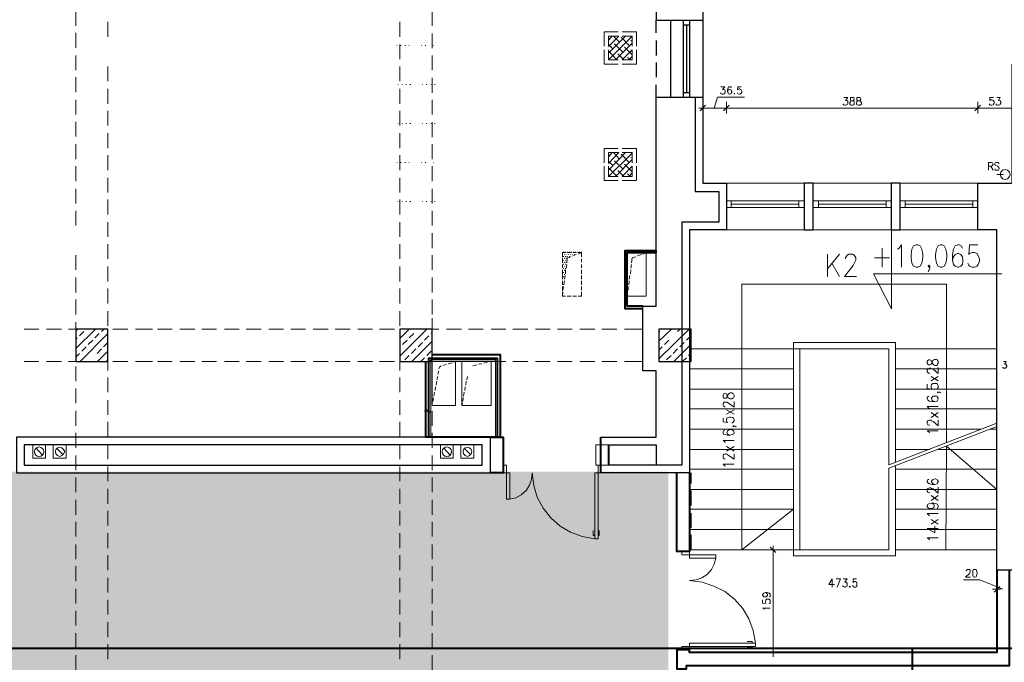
# Model space of a CAD drawing. Header units: millimetres. Extents: x 1 to 17496, y 1 to 30809.
# Tile 155 of 256: x 4799 to 6311, y 28933 to 29919. Entities that reach past the tile are written whole.
import ezdxf

# ---------------------------------------------------------------- set-up
doc = ezdxf.new("R2010")
doc.units = ezdxf.units.MM
doc.linetypes.add('CENTER', pattern=[2, 1.25, -0.25, 0.25, -0.25])
doc.layers.add('0_Przyz_instalacja do central', color=1, linetype='Continuous', lineweight=40)
doc.layers.add('N_SSP_ewakuacja', color=4, linetype='CENTER', lineweight=40)
doc.layers.add('PDF _Geometria', color=7, linetype='Continuous')

msp = doc.modelspace()

# ---------------------------------------------------------------- hatches: boundary and pattern name
at = {"layer": 'N_SSP_ewakuacja', "lineweight": 60, "transparency": 33554457}
h = msp.add_hatch(color=51, dxfattribs=at)
h.dxf.hatch_style = 1
h.paths.add_polyline_path([(4502.5, 29224.9), (4502.5, 28458.8), (5795, 28458.8), (5795, 29224.9)])

# ---------------------------------------------------------------- linework, layer by layer
at = {"layer": '0_Przyz_instalacja do central', "linetype": 'ByBlock'}
for points in [[(7904.7, 28953.8), (3637.8, 28953.8)], [(6169.7, 28721.5), (6169.7, 28953.8)]]:
    msp.add_lwpolyline(points, dxfattribs=at)
at = {"layer": 'PDF _Geometria', "lineweight": 18}
for points in [[(4885.1, 29932.3), (4885.1, 29909.5)], [(5432.5, 29909.5), (5432.5, 29932.3)], [(4934.7, 29915.4), (4934.7, 29892.7)], [(5382.8, 29892.7), (5382.8, 29915.4)], [(4885.1, 29898.6), (4885.1, 29875.8)], [(5432.5, 29875), (5432.5, 29897.7)], [(5718, 29900.3), (5696.1, 29900.3), (5696.1, 29878.4)], [(5745.8, 29878.4), (5745.8, 29900.3), (5723.9, 29900.3)], [(5382.8, 29858.2), (5382.8, 29880.9)], [(5702.9, 29887.6), (5708.8, 29893.5)], [(5702.9, 29877.5), (5718.9, 29893.5)], [(5702.9, 29867.4), (5729, 29893.5)], [(5702.9, 29857.3), (5739.1, 29893.5)], [(5718, 29893.5), (5702.9, 29893.5), (5702.9, 29878.4)], [(5704.5, 29889.3), (5702.9, 29891)], [(5709.6, 29874.2), (5702.9, 29880.9)], [(5719.7, 29884.3), (5710.4, 29893.5)], [(5724.8, 29869.1), (5712.1, 29881.7)], [(5713.8, 29857.3), (5739.1, 29882.6)], [(5734.9, 29879.2), (5722.2, 29891.8)], [(5739.1, 29878.4), (5739.1, 29893.5), (5723.9, 29893.5)], [(5739.1, 29885.1), (5737.4, 29886.8)], [(5377.8, 29879.2), (5378.6, 29879.2)], [(5383.7, 29879.2), (5384.5, 29879.2)], [(5390.4, 29879.2), (5391.2, 29879.2)], [(5396.3, 29879.2), (5397.1, 29879.2)], [(5415.7, 29879.2), (5416.5, 29879.2)], [(5421.6, 29879.2), (5422.4, 29879.2)], [(5434.2, 29879.2), (5435, 29879.2)], [(5696.1, 29872.5), (5696.1, 29850.6), (5718, 29850.6)], [(5702.9, 29872.5), (5702.9, 29857.3), (5718, 29857.3)], [(5714.6, 29858.2), (5702.9, 29870.8)], [(5726.4, 29857.3), (5717.2, 29866.6)], [(5723.9, 29850.6), (5745.8, 29850.6), (5745.8, 29872.5)], [(5739.1, 29864.9), (5727.3, 29876.7)], [(4885.1, 29864.1), (4885.1, 29841.3)], [(5432.5, 29841.3), (5432.5, 29864.1)], [(5736.5, 29857.3), (5732.3, 29860.7)], [(5734, 29857.3), (5739.1, 29862.4)], [(4934.7, 29847.2), (4934.7, 29824.5)], [(5382.8, 29824.5), (5382.8, 29847.2)], [(4885.1, 29830.4), (4885.1, 29807.6)], [(5379.4, 29819.4), (5380.3, 29819.4)], [(5386.2, 29819.4), (5387, 29819.4)], [(5392.1, 29819.4), (5392.9, 29819.4)], [(5398, 29819.4), (5399.7, 29819.4)], [(5417.3, 29819.4), (5418.2, 29819.4)], [(5423.2, 29819.4), (5424.1, 29819.4)], [(5430, 29819.4), (5430.8, 29819.4)], [(5432.5, 29806.8), (5432.5, 29829.5)], [(5435.9, 29819.4), (5436.7, 29819.4)], [(4934.7, 29812.7), (4934.7, 29789.9)], [(5382.8, 29789.9), (5382.8, 29812.7)], [(5875.5, 29816), (5881.4, 29816), (5878, 29811.8), (5879.7, 29811.8), (5881.4, 29811), (5882.2, 29809.3), (5882.2, 29807.6), (5881.4, 29805.9), (5880.6, 29805.1), (5878.9, 29804.3), (5877.2, 29804.3), (5875.5, 29805.1), (5875.5, 29805.9), (5874.7, 29806.8)], [(5891.5, 29814.4), (5891.5, 29816), (5887.3, 29816), (5886.5, 29814.4), (5885.6, 29811), (5885.6, 29808.5), (5886.5, 29805.9), (5887.3, 29805.1), (5889, 29804.3), (5890.7, 29805.1), (5891.5, 29805.9), (5892.4, 29807.6), (5892.4, 29808.5), (5891.5, 29810.2), (5890.7, 29811), (5889, 29811.8), (5887.3, 29811), (5886.5, 29810.2), (5885.6, 29808.5)], [(5906.7, 29816), (5901.6, 29816), (5900.8, 29811), (5901.6, 29811.8), (5903.3, 29812.7), (5904.1, 29812.7), (5905.8, 29811.8), (5906.7, 29811), (5907.5, 29809.3), (5907.5, 29807.6), (5906.7, 29805.9), (5905.8, 29805.1), (5904.1, 29804.3), (5903.3, 29804.3), (5901.6, 29805.1), (5900.8, 29805.9), (5900.8, 29806.8)], [(4885.1, 29795.8), (4885.1, 29773.1)], [(5432.5, 29773.1), (5432.5, 29795.8)], [(5847.7, 29792.5), (5847.7, 29774.8)], [(5865.4, 29783.2), (5870.5, 29800), (5911.7, 29800)], [(6064.2, 29799.2), (6070.1, 29799.2), (6066.7, 29795), (6068.4, 29795), (6069.2, 29794.2), (6070.1, 29794.2), (6070.1, 29789.1), (6068.4, 29788.3), (6067.5, 29787.4), (6065.9, 29787.4), (6064.2, 29788.3), (6063.3, 29788.3), (6063.3, 29789.9)], [(6294.1, 29799.2), (6288.2, 29799.2), (6288.2, 29794.2), (6288.2, 29795), (6289.9, 29795.8), (6291.6, 29795.8), (6293.3, 29795), (6294.1, 29794.2), (6294.9, 29792.5), (6294.9, 29790.8), (6294.1, 29789.1), (6293.3, 29788.3), (6291.6, 29787.4), (6289.9, 29787.4), (6288.2, 29788.3), (6287.4, 29789.9)], [(6299.2, 29799.2), (6304.2, 29799.2), (6301.7, 29795), (6302.5, 29795), (6304.2, 29794.2), (6305, 29792.5), (6305, 29790.8), (6304.2, 29789.1), (6303.4, 29788.3), (6301.7, 29787.4), (6300, 29787.4), (6299.2, 29788.3), (6298.3, 29788.3), (6297.5, 29789.9)], [(4934.7, 29779), (4934.7, 29756.3)], [(5382.8, 29756.3), (5382.8, 29779)], [(5841.8, 29783.2), (5853.6, 29783.2), (5878, 29783.2), (5889.8, 29783.2), (6263.8, 29783.2), (6275.6, 29783.2), (6316.8, 29783.2), (6328.6, 29783.2)], [(5851.9, 29787.4), (5843.5, 29779)], [(5889.8, 29783.2), (5878, 29783.2)], [(6275.6, 29783.2), (6263.8, 29783.2)], [(4885.1, 29762.1), (4885.1, 29739.4)], [(5379.4, 29759.6), (5380.3, 29759.6)], [(5386.2, 29759.6), (5387, 29759.6)], [(5392.1, 29759.6), (5392.9, 29759.6)], [(5398, 29759.6), (5399.7, 29759.6)], [(5417.3, 29759.6), (5418.2, 29759.6)], [(5423.2, 29759.6), (5424.1, 29759.6)], [(5430, 29759.6), (5430.8, 29759.6)], [(5432.5, 29738.6), (5432.5, 29761.3)], [(5435.9, 29759.6), (5436.7, 29759.6)], [(4934.7, 29744.5), (4934.7, 29721.7)], [(5382.8, 29721.7), (5382.8, 29744.5)], [(4885.1, 29727.6), (4885.1, 29704.9)], [(5432.5, 29704.9), (5432.5, 29727.6)], [(5718, 29720.9), (5696.1, 29720.9), (5696.1, 29699)], [(5702.9, 29708.2), (5708.8, 29715)], [(5702.9, 29698.1), (5718.9, 29715)], [(5702.9, 29688), (5729, 29715)], [(5718, 29715), (5702.9, 29715), (5702.9, 29699)], [(5702.9, 29677.9), (5739.1, 29714.1)], [(5719.7, 29704.9), (5710.4, 29715)], [(5745.8, 29699), (5745.8, 29720.9), (5723.9, 29720.9)], [(5739.1, 29699), (5739.1, 29715), (5723.9, 29715)], [(4934.7, 29710.8), (4934.7, 29688)], [(5377.8, 29699.8), (5378.6, 29699.8)], [(5382.8, 29688), (5382.8, 29710.8)], [(5383.7, 29699.8), (5384.5, 29699.8)], [(5390.4, 29699.8), (5391.2, 29699.8)], [(5396.3, 29699.8), (5397.1, 29699.8)], [(5415.7, 29699.8), (5416.5, 29699.8)], [(5421.6, 29699.8), (5422.4, 29699.8)], [(5434.2, 29699.8), (5435, 29699.8)], [(5704.5, 29709.9), (5702.9, 29711.6)], [(5709.6, 29694.8), (5702.9, 29701.5)], [(5724.8, 29689.7), (5712.1, 29702.3)], [(5713.8, 29677.9), (5739.1, 29704)], [(5734.9, 29699.8), (5722.2, 29712.5)], [(5739.1, 29706.6), (5737.4, 29707.4)], [(6286.5, 29688), (6286.5, 29699.8), (6290.7, 29699.8), (6292.4, 29699), (6293.3, 29697.3), (6293.3, 29696.5), (6292.4, 29695.6), (6292.4, 29694.8), (6290.7, 29693.9), (6286.5, 29693.9)], [(6302.5, 29698.1), (6301.7, 29699), (6300, 29699.8), (6298.3, 29699.8), (6296.6, 29699), (6295.8, 29698.1), (6295.8, 29697.3), (6296.6, 29695.6), (6297.5, 29694.8), (6300, 29693.9), (6301.7, 29693.1), (6301.7, 29692.2), (6302.5, 29691.4), (6302.5, 29689.7), (6301.7, 29688), (6296.6, 29688), (6295.8, 29689.7)], [(4885.1, 29693.9), (4885.1, 29671.2)], [(5432.5, 29671.2), (5432.5, 29693.9)], [(5696.1, 29693.9), (5696.1, 29672), (5718, 29672)], [(5702.9, 29693.9), (5702.9, 29677.9), (5718, 29677.9)], [(5714.6, 29679.6), (5702.9, 29691.4)], [(5726.4, 29677.9), (5717.2, 29687.2)], [(5723.9, 29672), (5745.8, 29672), (5745.8, 29693.9)], [(5739.1, 29685.5), (5727.3, 29697.3)], [(5734, 29677.9), (5739.1, 29683.8)], [(6289.9, 29693.9), (6293.3, 29688)], [(4934.7, 29676.2), (4934.7, 29653.5)], [(5382.8, 29653.5), (5382.8, 29676.2)], [(5736.5, 29677.9), (5732.3, 29682.1)], [(6299.2, 29681.3), (6309.3, 29681.3)], [(4885.1, 29659.4), (4885.1, 29636.7)], [(5432.5, 29636.7), (5432.5, 29659.4)], [(6269.7, 29667.8), (5883.9, 29667.8)], [(4934.7, 29642.6), (4934.7, 29619.8)], [(5379.4, 29640), (5380.3, 29640)], [(5382.8, 29619.8), (5382.8, 29642.6)], [(5386.2, 29640), (5387, 29640)], [(5392.1, 29640), (5392.9, 29640)], [(5398, 29640), (5399.7, 29640)], [(5417.3, 29640), (5418.2, 29640)], [(5423.2, 29640), (5424.1, 29640)], [(5430, 29640), (5430.8, 29640)], [(5435.9, 29640), (5436.7, 29640)], [(6003.5, 29640.9), (5883.9, 29640.9)], [(5891.5, 29640.9), (5891.5, 29630.8)], [(5995.1, 29630.8), (5995.1, 29640.9)], [(6136.6, 29640.9), (6017, 29640.9)], [(6025.4, 29640.9), (6025.4, 29630.8)], [(6129, 29630.8), (6129, 29640.9)], [(6269.7, 29640.9), (6150.9, 29640.9)], [(6158.5, 29640.9), (6158.5, 29630.8)], [(6262.1, 29630.8), (6262.1, 29640.9)], [(4885.1, 29625.7), (4885.1, 29603)], [(5432.5, 29603), (5432.5, 29625.7)], [(6003.5, 29630.8), (5883.9, 29630.8)], [(5995.1, 29635.8), (5891.5, 29635.8)], [(6136.6, 29630.8), (6017, 29630.8)], [(6129, 29635.8), (6025.4, 29635.8)], [(6269.7, 29630.8), (6150.9, 29630.8)], [(6262.1, 29635.8), (6158.5, 29635.8)], [(4934.7, 29608), (4934.7, 29585.3)], [(5382.8, 29585.3), (5382.8, 29608)], [(5883.9, 29596.2), (6269.7, 29596.2)], [(6306.7, 29528.9), (6109.6, 29528.9), (6137.4, 29474.9), (6137.4, 29597.9)], [(5432.5, 29568.4), (5432.5, 29591.2)], [(5776.1, 29572.6), (5776.1, 29584.4)], [(4934.7, 29574.3), (4934.7, 29551.6)], [(5382.8, 29551.6), (5382.8, 29574.3)], [(5632.1, 29555), (5632.1, 29561.7), (5637.2, 29561.7), (5637.2, 29562.5)], [(5633.8, 29561.7), (5633.8, 29562.5)], [(5645.6, 29561.7), (5639.7, 29561.7), (5639.7, 29562.5)], [(5643.1, 29561.7), (5643.1, 29562.5)], [(5646.4, 29561.7), (5646.4, 29562.5)], [(5649, 29561.7), (5649, 29562.5)], [(5652.3, 29561.7), (5652.3, 29562.5)], [(5655.7, 29561.7), (5655.7, 29562.5)], [(5658.2, 29561.7), (5658.2, 29562.5)], [(5661.6, 29555), (5661.6, 29561.7), (5661.6, 29562.5)], [(6123.1, 29568.4), (6123.1, 29539)], [(6146.7, 29566.8), (6149.2, 29568.4), (6152.6, 29573.5), (6152.6, 29539)], [(6246.1, 29568.4), (6244.4, 29571.8), (6241, 29573.5), (6238.5, 29573.5), (6235.1, 29571.8), (6232.6, 29566.8), (6230.9, 29558.3), (6230.9, 29549.9), (6232.6, 29543.2), (6235.1, 29540.6), (6238.5, 29539), (6240.2, 29539), (6243.6, 29540.6), (6246.1, 29543.2), (6246.9, 29548.2), (6246.9, 29549.9), (6246.1, 29555), (6243.6, 29558.3), (6240.2, 29560), (6238.5, 29560), (6235.1, 29558.3), (6232.6, 29555), (6230.9, 29549.9)], [(6269.7, 29573.5), (6257, 29573.5), (6256.2, 29558.3), (6257, 29560), (6261.2, 29561.7), (6264.6, 29561.7), (6268.8, 29560), (6270.5, 29556.6), (6272.2, 29551.6), (6272.2, 29548.2), (6270.5, 29543.2), (6268.8, 29540.6), (6264.6, 29539), (6261.2, 29539), (6257, 29540.6), (6256.2, 29542.3), (6254.5, 29544.9)], [(4885.1, 29557.5), (4885.1, 29534.7)], [(5432.5, 29534.7), (5432.5, 29557.5)], [(5632.1, 29558.3), (5632.1, 29559.2)], [(5632.1, 29552.4), (5632.1, 29553.3)], [(5632.1, 29545.7), (5632.1, 29546.5), (5632.1, 29551.6)], [(5633.8, 29555), (5633.8, 29555.8)], [(5633.8, 29549.1), (5633.8, 29549.9)], [(5635.5, 29558.3), (5635.5, 29559.2)], [(5635.5, 29552.4), (5635.5, 29553.3)], [(5637.2, 29555), (5637.2, 29555.8)], [(5637.2, 29549.1), (5637.2, 29549.9)], [(5638, 29558.3), (5638, 29559.2)], [(5638, 29552.4), (5638, 29553.3)], [(5638.8, 29545.7), (5639.7, 29553.3), (5645.6, 29555)], [(5639.7, 29555), (5639.7, 29555.8)], [(5641.4, 29558.3), (5641.4, 29559.2)], [(5643.1, 29555), (5643.1, 29555.8)], [(5644.7, 29558.3), (5644.7, 29559.2)], [(5647.3, 29558.3), (5647.3, 29559.2)], [(5648.1, 29561.7), (5654, 29561.7)], [(5648.1, 29556.6), (5653.2, 29558.3)], [(5650.6, 29558.3), (5650.6, 29559.2)], [(5656.5, 29561.7), (5661.6, 29561.7), (5656.5, 29559.2)], [(5661.6, 29551.6), (5661.6, 29546.5)], [(5738.2, 29545.7), (5739.1, 29553.3), (5745, 29555)], [(5747.5, 29556.6), (5753.4, 29558.3)], [(5755.9, 29559.2), (5761, 29561.7)], [(6038.9, 29559.2), (6038.9, 29524.6)], [(6057.4, 29559.2), (6038.9, 29536.4)], [(6066.7, 29551.6), (6066.7, 29553.3), (6068.4, 29555.8), (6069.2, 29557.5), (6071.7, 29559.2), (6077.6, 29559.2), (6080.2, 29557.5), (6081, 29555.8), (6082.7, 29553.3), (6082.7, 29549.9), (6081, 29546.5), (6078.5, 29541.5), (6065, 29524.6), (6083.5, 29524.6)], [(6111.3, 29553.3), (6134.1, 29553.3)], [(4934.7, 29539.8), (4934.7, 29517.1)], [(5382.8, 29517.1), (5382.8, 29539.8)], [(5632.1, 29538.1), (5632.1, 29543.2)], [(5632.1, 29539.8), (5632.1, 29540.6)], [(5632.1, 29533.9), (5632.1, 29534.7), (5632.1, 29528.9)], [(5633.8, 29543.2), (5633.8, 29544)], [(5633.8, 29536.4), (5633.8, 29537.3)], [(5635.5, 29545.7), (5635.5, 29546.5)], [(5635.5, 29539.8), (5635.5, 29540.6)], [(5635.5, 29533.9), (5635.5, 29534.7)], [(5637.2, 29543.2), (5637.2, 29544)], [(5637.2, 29536.4), (5637.2, 29537.3)], [(5637.2, 29528.9), (5637.2, 29534.7)], [(5638, 29545.7), (5638, 29546.5)], [(5638, 29537.3), (5638.8, 29543.2)], [(5661.6, 29543.2), (5661.6, 29538.1)], [(5661.6, 29534.7), (5661.6, 29528.9)], [(5736.5, 29528.9), (5737.4, 29534.7)], [(5737.4, 29537.3), (5738.2, 29543.2)], [(6045.6, 29544.9), (6057.4, 29524.6)], [(6196.4, 29540.6), (6194.7, 29539), (6193.9, 29540.6), (6194.7, 29542.3), (6196.4, 29540.6), (6196.4, 29537.3), (6194.7, 29533.9), (6193.9, 29532.2)], [(4885.1, 29523), (4885.1, 29500.2)], [(5432.5, 29500.2), (5432.5, 29523)], [(5632.1, 29527.2), (5632.1, 29528)], [(5632.1, 29520.4), (5632.1, 29526.3)], [(5632.1, 29512), (5632.1, 29517.9)], [(5633.8, 29530.5), (5633.8, 29531.4)], [(5633.8, 29523.8), (5633.8, 29524.6)], [(5634.6, 29512), (5635.5, 29517.9)], [(5635.5, 29527.2), (5635.5, 29528)], [(5635.5, 29520.4), (5636.3, 29526.3)], [(5637.2, 29530.5), (5637.2, 29531.4)], [(5661.6, 29526.3), (5661.6, 29520.4)], [(5661.6, 29517.9), (5661.6, 29512)], [(5734, 29512), (5734.9, 29517.9)], [(5734.9, 29520.4), (5735.7, 29526.3)], [(4934.7, 29506.1), (4934.7, 29483.4)], [(5382.8, 29483.4), (5382.8, 29506.1)], [(5632.1, 29514.5), (5632.1, 29515.4)], [(5632.1, 29502.7), (5632.1, 29503.6), (5632.1, 29509.5), (5632.1, 29508.6)], [(5633, 29503.6), (5633.8, 29509.5)], [(5633.8, 29512), (5633.8, 29512.8)], [(5661.6, 29509.5), (5661.6, 29503.6)], [(5733.2, 29503.6), (5733.2, 29509.5)], [(6221.7, 29269.4), (6221.7, 29512.8), (5907.5, 29512.8), (5907.5, 29105.2), (5986.7, 29167.5), (5827.5, 29167.5)], [(4885.1, 29489.3), (4885.1, 29466.5)], [(5432.5, 29466.5), (5432.5, 29489.3)], [(5637.2, 29494.3), (5632.1, 29494.3), (5632.1, 29501.1)], [(5632.1, 29494.3), (5633, 29501.1)], [(5632.1, 29496), (5632.1, 29496.8)], [(5645.6, 29494.3), (5639.7, 29494.3)], [(5654, 29494.3), (5648.1, 29494.3)], [(5661.6, 29501.1), (5661.6, 29494.3), (5656.5, 29494.3)], [(5731.5, 29494.3), (5732.3, 29501.1)], [(4934.7, 29471.6), (4934.7, 29448.8)], [(5382.8, 29448.8), (5382.8, 29471.6)], [(5432.5, 29460.6), (5432.5, 29442.9)], [(4805.9, 29443.8), (4828.6, 29443.8)], [(4840.4, 29443.8), (4863.2, 29443.8)], [(4874.1, 29443.8), (4896.8, 29443.8)], [(4885.1, 29454.7), (4885.1, 29432)], [(4885.1, 29441.3), (4888.4, 29443.8)], [(4885.1, 29414.3), (4915.4, 29443.8)], [(4901.1, 29443.8), (4901.9, 29443.8)], [(4908.6, 29443.8), (4931.4, 29443.8)], [(4924.6, 29440.4), (4928.9, 29443.8)], [(4942.3, 29443.8), (4965.1, 29443.8)], [(4976.9, 29443.8), (4999.6, 29443.8)], [(5010.5, 29443.8), (5033.3, 29443.8)], [(5045.1, 29443.8), (5067.8, 29443.8)], [(5078.8, 29443.8), (5101.5, 29443.8)], [(5113.3, 29443.8), (5136, 29443.8)], [(5147, 29443.8), (5169.7, 29443.8)], [(5181.5, 29443.8), (5204.3, 29443.8)], [(5215.2, 29443.8), (5237.9, 29443.8)], [(5249.7, 29443.8), (5272.5, 29443.8)], [(5283.4, 29443.8), (5306.2, 29443.8)], [(5318, 29443.8), (5340.7, 29443.8)], [(5351.6, 29443.8), (5374.4, 29443.8)], [(5382.8, 29429.5), (5397.1, 29443.8)], [(5382.8, 29402.5), (5424.1, 29443.8)], [(5383.7, 29443.8), (5384.5, 29443.8)], [(5386.2, 29443.8), (5408.9, 29443.8)], [(5419.9, 29443.8), (5442.6, 29443.8)], [(5432.5, 29432), (5432.5, 29454.7)], [(5454.4, 29443.8), (5477.1, 29443.8)], [(5488.1, 29443.8), (5510.8, 29443.8)], [(5522.6, 29443.8), (5545.4, 29443.8)], [(5556.3, 29443.8), (5579, 29443.8)], [(5590.8, 29443.8), (5613.6, 29443.8)], [(5624.5, 29443.8), (5647.3, 29443.8)], [(5659.1, 29443.8), (5681.8, 29443.8)], [(5692.7, 29443.8), (5715.5, 29443.8)], [(5727.3, 29443.8), (5755.9, 29443.8)], [(5780.3, 29425.3), (5799.7, 29443.8)], [(5780.3, 29398.3), (5826.7, 29443.8)], [(5785.4, 29443.8), (5786.2, 29443.8)], [(5809, 29440.4), (5813.2, 29443.8)], [(4885.1, 29427.8), (4887.6, 29430.3)], [(4891, 29433.7), (4897.7, 29440.4)], [(4891.8, 29394.1), (4934.7, 29437)], [(4904.4, 29420.2), (4911.2, 29426.9)], [(4914.5, 29430.3), (4921.3, 29437)], [(4934.7, 29437.9), (4934.7, 29415.2)], [(5382.8, 29415.2), (5382.8, 29437.9)], [(5387, 29420.2), (5393.8, 29426.9)], [(5397.1, 29430.3), (5403.9, 29437)], [(5420.7, 29426.9), (5427.4, 29433.7)], [(5430.8, 29437), (5432.5, 29438.7)], [(5780.3, 29438.7), (5782, 29440.4)], [(5788.8, 29420.2), (5795.5, 29426.9)], [(5822.5, 29426.9), (5829.2, 29433.7)], [(4885.1, 29421), (4885.1, 29398.3)], [(4894.3, 29410.1), (4901.1, 29416.8)], [(4917.9, 29406.7), (4924.6, 29413.5)], [(4928, 29416.8), (4934.7, 29423.6)], [(5400.5, 29406.7), (5407.2, 29413.5)], [(5401.3, 29394.1), (5432.5, 29425.3)], [(5410.6, 29416.8), (5417.3, 29423.6)], [(5428.3, 29394.1), (5432.5, 29398.3), (5432.5, 29421)], [(5432.5, 29417.7), (5432.5, 29405)], [(5780.3, 29411.8), (5785.4, 29416.8)], [(5802.2, 29406.7), (5809, 29413.5)], [(5803.1, 29394.1), (5830, 29421)], [(5812.3, 29416.8), (5819.1, 29423.6)], [(6299.2, 29299.8), (6133.2, 29235.8), (6133.2, 29413.5), (5827.5, 29413.5), (5827.5, 29105.2), (5996.8, 29105.2)], [(6143.3, 29239.1), (6143.3, 29423.6), (5986.7, 29423.6), (5986.7, 29095.9), (6143.3, 29095.9), (6143.3, 29234.1)], [(6299.2, 29294.7), (6133.2, 29230.7), (6133.2, 29105.2), (5996.8, 29105.2), (5996.8, 29413.5)], [(6299.2, 29413.5), (6143.3, 29413.5)], [(4885.1, 29400.8), (4891, 29406.7)], [(4918.7, 29394.1), (4934.7, 29410.1)], [(4932.2, 29394.1), (4934.7, 29397.5)], [(4934.7, 29403.4), (4934.7, 29380.6)], [(5382.8, 29380.6), (5382.8, 29403.4)], [(5390.4, 29396.6), (5397.1, 29403.4)], [(5414.8, 29394.1), (5420.7, 29400)], [(5424.1, 29403.4), (5430.8, 29410.1)], [(5430, 29277.9), (5430, 29396.6), (5529.4, 29396.6), (5529.4, 29277.9)], [(5792.1, 29396.6), (5798.9, 29403.4)], [(5816.6, 29394.1), (5822.5, 29400)], [(5825.8, 29403.4), (5830, 29407.6)], [(4805.9, 29394.1), (4828.6, 29394.1)], [(4840.4, 29394.1), (4863.2, 29394.1)], [(4874.1, 29394.1), (4896.8, 29394.1)], [(4885.1, 29386.5), (4885.1, 29363.8)], [(4908.6, 29394.1), (4931.4, 29394.1)], [(4942.3, 29394.1), (4965.1, 29394.1)], [(4976.9, 29394.1), (4999.6, 29394.1)], [(5010.5, 29394.1), (5033.3, 29394.1)], [(5045.1, 29394.1), (5067.8, 29394.1)], [(5078.8, 29394.1), (5101.5, 29394.1)], [(5113.3, 29394.1), (5136, 29394.1)], [(5147, 29394.1), (5169.7, 29394.1)], [(5181.5, 29394.1), (5204.3, 29394.1)], [(5215.2, 29394.1), (5237.9, 29394.1)], [(5249.7, 29394.1), (5272.5, 29394.1)], [(5283.4, 29394.1), (5306.2, 29394.1)], [(5318, 29394.1), (5340.7, 29394.1)], [(5351.6, 29394.1), (5374.4, 29394.1)], [(5386.2, 29394.1), (5408.9, 29394.1)], [(5419.9, 29394.1), (5442.6, 29394.1)], [(5427.4, 29392.4), (5427.4, 29394.1)], [(5427.4, 29386.5), (5427.4, 29387.4)], [(5427.4, 29380.6), (5427.4, 29381.5)], [(5465.3, 29393.3), (5467.9, 29394.1), (5432.5, 29394.1), (5432.5, 29326.7), (5467.9, 29326.7), (5467.9, 29394.1)], [(5432.5, 29363.8), (5432.5, 29386.5)], [(5442.6, 29383.1), (5443.5, 29385.7), (5446, 29387.4)], [(5449.3, 29388.2), (5454.4, 29389.9)], [(5454.4, 29394.1), (5477.1, 29394.1)], [(5456.9, 29390.7), (5462.8, 29392.4)], [(5520.1, 29394.1), (5522.6, 29394.1), (5478, 29394.1), (5478, 29326.7), (5522.6, 29326.7), (5522.6, 29394.1), (5545.4, 29394.1)], [(5488.1, 29394.1), (5510.8, 29394.1)], [(5494.8, 29387.4), (5500.7, 29389)], [(5503.2, 29389.9), (5508.3, 29390.7)], [(5511.7, 29391.6), (5516.7, 29393.3)], [(5556.3, 29394.1), (5579, 29394.1)], [(5572.3, 29394.1), (5560.5, 29394.1)], [(5590.8, 29394.1), (5613.6, 29394.1)], [(5624.5, 29394.1), (5647.3, 29394.1)], [(5659.1, 29394.1), (5681.8, 29394.1)], [(5692.7, 29394.1), (5715.5, 29394.1)], [(5727.3, 29394.1), (5755.9, 29394.1)], [(5986.7, 29383.1), (5827.5, 29383.1)], [(5830, 29394.1), (5830, 29394.9)], [(6299.2, 29383.1), (6143.3, 29383.1)], [(6196.4, 29376.4), (6193.9, 29376.4), (6193, 29377.3), (6192.2, 29378.9), (6192.2, 29381.5), (6193, 29382.3), (6193.9, 29383.1), (6195.6, 29384), (6197.2, 29384), (6198.9, 29383.1), (6201.5, 29382.3), (6209, 29375.6), (6209, 29384.8)], [(6309.3, 29394.1), (6313.5, 29394.1), (6310.9, 29389.9), (6313.5, 29389.9), (6313.5, 29389), (6314.3, 29387.4), (6314.3, 29386.5), (6313.5, 29384.8), (6312.6, 29384), (6309.3, 29384), (6308.4, 29384.8), (6308.4, 29385.7)], [(4934.7, 29369.7), (4934.7, 29346.9)], [(5382.8, 29346.9), (5382.8, 29369.7)], [(5427.4, 29373.9), (5427.4, 29374.7)], [(5427.4, 29368), (5427.4, 29368.8)], [(5439.2, 29366.3), (5440.9, 29371.4)], [(5440.9, 29374.7), (5442.6, 29379.8)], [(5485.6, 29366.3), (5486.4, 29371.4)], [(6198.1, 29364.6), (6209, 29371.4)], [(6198.1, 29371.4), (6209, 29364.6)], [(4885.1, 29352.8), (4885.1, 29330.1)], [(5427.4, 29361.2), (5427.4, 29362.1)], [(5427.4, 29355.4), (5427.4, 29356.2)], [(5432.5, 29326.7), (5432.5, 29330.1), (5432.5, 29352.8)], [(5436.7, 29349.5), (5437.6, 29355.4)], [(5438.4, 29357.9), (5439.2, 29363.8)], [(5482.2, 29349.5), (5483, 29355.4)], [(5483.9, 29357.9), (5484.7, 29363.8)], [(5986.7, 29352), (5827.5, 29352)], [(6299.2, 29352), (6143.3, 29352)], [(6192.2, 29359.6), (6192.2, 29352.8), (6199.8, 29352), (6198.9, 29352.8), (6198.1, 29354.5), (6198.1, 29357), (6198.9, 29358.7), (6200.6, 29360.4), (6207.3, 29360.4), (6208.2, 29358.7), (6209, 29357), (6209, 29354.5), (6208.2, 29352.8), (6208.2, 29352), (6206.5, 29352)], [(5427.4, 29348.6), (5427.4, 29349.5)], [(5427.4, 29336.8), (5427.4, 29337.7)], [(5433.3, 29332.6), (5434.2, 29338.5)], [(5435, 29341), (5435.9, 29346.9)], [(5478.8, 29332.6), (5480.5, 29338.5)], [(5480.5, 29341), (5481.4, 29346.9)], [(6194.7, 29341), (6193, 29340.2), (6192.2, 29338.5), (6192.2, 29336.8), (6193, 29335.1), (6195.6, 29333.5), (6199.8, 29332.6), (6204, 29332.6), (6207.3, 29333.5), (6208.2, 29335.1), (6209, 29336.8), (6209, 29337.7), (6208.2, 29339.4), (6207.3, 29341), (6201.5, 29341), (6199.8, 29339.4), (6198.9, 29337.7), (6198.9, 29336.8), (6199.8, 29335.1), (6201.5, 29333.5), (6204, 29332.6)], [(6208.2, 29346.9), (6209, 29346.9), (6208.2, 29346.1), (6208.2, 29346.9), (6211.6, 29346.9), (6212.4, 29346.1)], [(4934.7, 29335.1), (4934.7, 29312.4)], [(5382.8, 29312.4), (5382.8, 29335.1)], [(5421.6, 29321.7), (5430, 29315.8), (5420.7, 29318.3)], [(5427.4, 29330.1), (5427.4, 29330.9)], [(5427.4, 29324.2), (5427.4, 29325)], [(5478, 29326.7), (5478.8, 29330.1)], [(5986.7, 29321.7), (5827.5, 29321.7)], [(5882.2, 29324.2), (5880.6, 29325), (5879.7, 29325.9), (5878.9, 29326.7), (5878.9, 29329.2), (5879.7, 29330.9), (5880.6, 29331.8), (5884.8, 29331.8), (5887.3, 29330.1), (5895.7, 29324.2), (5895.7, 29332.6)], [(6299.2, 29321.7), (6143.3, 29321.7)], [(6195.6, 29321.7), (6194.7, 29322.5), (6192.2, 29325), (6209, 29325)], [(4885.1, 29318.3), (4885.1, 29295.6)], [(5427.4, 29317.5), (5427.4, 29318.3)], [(5427.4, 29311.6), (5427.4, 29312.4)], [(5427.4, 29304.8), (5427.4, 29305.7)], [(5432.5, 29295.6), (5432.5, 29318.3)], [(5878.9, 29307.3), (5878.9, 29301.5), (5885.6, 29300.6), (5884.8, 29301.5), (5883.9, 29303.1), (5883.9, 29304.8), (5884.8, 29307.3), (5886.5, 29308.2), (5889, 29309), (5890.7, 29309), (5893.2, 29308.2), (5894.9, 29307.3), (5895.7, 29304.8), (5895.7, 29303.1), (5894.9, 29301.5), (5894, 29300.6), (5892.4, 29299.8)], [(5883.9, 29313.2), (5895.7, 29320)], [(5883.9, 29320), (5895.7, 29313.2)], [(6198.1, 29308.2), (6209, 29315.8)], [(6198.1, 29315.8), (6209, 29308.2)], [(4934.7, 29301.5), (4934.7, 29278.7)], [(5382.8, 29278.7), (5382.8, 29301.5)], [(5427.4, 29298.9), (5427.4, 29299.8)], [(5427.4, 29292.2), (5427.4, 29293)], [(5986.7, 29290.5), (5827.5, 29290.5)], [(5894.9, 29295.6), (5895.7, 29294.7), (5894.9, 29293.9), (5894, 29294.7), (5894.9, 29295.6), (5896.6, 29295.6), (5898.3, 29294.7), (5899.1, 29293.9)], [(6275.6, 29290.5), (6143.3, 29290.5)], [(6196.4, 29296.4), (6195.6, 29296.4), (6193.9, 29297.2), (6193, 29297.2), (6192.2, 29298.9), (6192.2, 29301.5), (6193, 29303.1), (6193.9, 29303.1), (6195.6, 29304), (6197.2, 29304), (6198.9, 29303.1), (6201.5, 29302.3), (6209, 29295.6), (6209, 29304.8)], [(6299.2, 29290.5), (6289, 29290.5)], [(4885.1, 29284.6), (4885.1, 29261.9)], [(5427.4, 29286.3), (5427.4, 29287.1)], [(5427.4, 29277.9), (5427.4, 29281.2)], [(5432.5, 29261.9), (5432.5, 29284.6)], [(5691.1, 29274.5), (5691.1, 29275.3)], [(5881.4, 29288.8), (5879.7, 29288), (5878.9, 29286.3), (5878.9, 29285.4), (5879.7, 29282.9), (5882.2, 29282.1), (5885.6, 29281.2), (5889.8, 29281.2), (5893.2, 29282.1), (5894.9, 29282.9), (5895.7, 29285.4), (5894.9, 29288), (5893.2, 29288.8), (5890.7, 29289.7), (5889.8, 29289.7), (5887.3, 29288.8), (5885.6, 29288), (5884.8, 29285.4), (5885.6, 29282.9), (5887.3, 29282.1), (5889.8, 29281.2)], [(6195.6, 29284.6), (6194.7, 29286.3), (6192.2, 29288), (6209, 29288)], [(4824.4, 29261), (4833.7, 29250.9)], [(4855.6, 29261), (4865.7, 29250.9)], [(4934.7, 29266.9), (4934.7, 29244.2)], [(5382.8, 29244.2), (5382.8, 29266.9)], [(5450.2, 29261), (5459.5, 29250.9)], [(5481.4, 29261), (5491.5, 29250.9)], [(5703.7, 29266.1), (5683.5, 29266.1), (5683.5, 29234.9), (5703.7, 29234.9)], [(5882.2, 29269.4), (5881.4, 29271.1), (5878.9, 29272.8), (5895.7, 29272.8)], [(5883.9, 29256.8), (5895.7, 29263.6)], [(5883.9, 29263.6), (5895.7, 29256.8)], [(6220.8, 29105.2), (6221.7, 29264.4), (6299.2, 29197.9), (6143.3, 29197.9)], [(4885.1, 29250.1), (4885.1, 29227.3)], [(5432.5, 29227.3), (5432.5, 29250.1)], [(5986.7, 29259.3), (5827.5, 29259.3)], [(5882.2, 29244.2), (5880.6, 29245), (5879.7, 29245.9), (5878.9, 29247.5), (5878.9, 29250.1), (5879.7, 29250.9), (5880.6, 29251.8), (5882.2, 29252.6), (5883.1, 29252.6), (5884.8, 29251.8), (5887.3, 29250.1), (5895.7, 29244.2), (5895.7, 29252.6)], [(6196.4, 29259.3), (6143.3, 29259.3)], [(6299.2, 29259.3), (6209, 29259.3)], [(4934.7, 29233.2), (4934.7, 29210.5)], [(5382.8, 29210.5), (5382.8, 29233.2)], [(5551.3, 29182.7), (5551.3, 29223.1), (5541.1, 29223.1), (5541.1, 29234.9), (5546.2, 29234.9), (5546.2, 29182.7), (5551.3, 29182.7), (5560.5, 29185.2), (5568.9, 29189.4), (5576.5, 29196.2), (5581.6, 29204.6), (5584.9, 29213), (5585.8, 29223.1), (5588.3, 29203.8), (5593.4, 29186.1), (5602.6, 29169.2), (5614.4, 29154.1), (5628.7, 29141.4), (5644.7, 29132.2), (5662.4, 29125.4), (5681.8, 29122.1)], [(5683.5, 29234.9), (5683.5, 29235.8)], [(5882.2, 29233.2), (5881.4, 29234.1), (5878.9, 29236.6), (5895.7, 29236.6)], [(4885.1, 29216.4), (4885.1, 29193.6)], [(5432.5, 29193.6), (5432.5, 29216.4)], [(5521.8, 29223.1), (5525.1, 29223.1)], [(5530.2, 29223.1), (5531, 29223.1)], [(5536.1, 29223.1), (5537.8, 29223.1)], [(5542.8, 29223.1), (5543.7, 29223.1)], [(5548.7, 29223.1), (5549.6, 29223.1)], [(5986.7, 29229), (5827.5, 29229)], [(5830, 29207.1), (5830, 29223.1)], [(6299.2, 29229), (6143.3, 29229)], [(6194.7, 29213), (6193, 29213), (6192.2, 29210.5), (6192.2, 29209.6), (6193, 29208), (6195.6, 29206.3), (6199.8, 29205.4), (6204, 29205.4), (6207.3, 29206.3), (6208.2, 29208), (6209, 29209.6), (6209, 29210.5), (6208.2, 29212.2), (6207.3, 29213), (6204.8, 29213.9), (6204, 29213.9), (6201.5, 29213), (6199.8, 29212.2), (6198.9, 29210.5), (6198.9, 29209.6), (6199.8, 29208), (6201.5, 29206.3), (6204, 29205.4)], [(6196.4, 29192.8), (6195.6, 29192.8), (6193.9, 29193.6), (6193, 29193.6), (6192.2, 29195.3), (6192.2, 29197.9), (6193, 29199.5), (6193.9, 29199.5), (6195.6, 29200.4), (6197.2, 29200.4), (6198.9, 29199.5), (6201.5, 29198.7), (6209, 29192), (6209, 29201.2)], [(4934.7, 29198.7), (4934.7, 29176)], [(5382.8, 29176), (5382.8, 29198.7)], [(5986.7, 29197.9), (5827.5, 29197.9)], [(5830, 29173.4), (5830, 29196.2)], [(6198.1, 29181), (6209, 29188.6)], [(6198.1, 29188.6), (6209, 29181)], [(4885.1, 29181.9), (4885.1, 29159.1)], [(5432.5, 29159.1), (5432.5, 29181.9)], [(6198.1, 29176.8), (6200.6, 29176), (6202.3, 29175.1), (6203.1, 29172.6), (6203.1, 29171.7), (6202.3, 29170.1), (6200.6, 29169.2), (6198.1, 29168.4), (6197.2, 29168.4), (6194.7, 29169.2), (6193, 29170.1), (6192.2, 29171.7), (6192.2, 29172.6), (6193, 29175.1), (6194.7, 29176), (6198.1, 29176.8), (6202.3, 29176.8), (6206.5, 29176), (6208.2, 29175.1), (6209, 29172.6), (6209, 29171.7), (6208.2, 29169.2), (6207.3, 29169.2)], [(4934.7, 29165), (4934.7, 29142.3)], [(5382.8, 29142.3), (5382.8, 29165)], [(5830, 29138.9), (5830, 29161.6)], [(6299.2, 29167.5), (6143.3, 29167.5)], [(6195.6, 29157.4), (6194.7, 29158.3), (6192.2, 29160.8), (6209, 29160.8)], [(4885.1, 29148.2), (4885.1, 29125.4)], [(5432.5, 29125.4), (5432.5, 29148.2)], [(6209, 29138.1), (6192.2, 29138.1), (6204, 29131.3), (6204, 29141.4)], [(6198.1, 29144.8), (6209, 29151.5)], [(6198.1, 29151.5), (6209, 29144.8)], [(4934.7, 29130.5), (4934.7, 29107.7)], [(5382.8, 29107.7), (5382.8, 29130.5)], [(5681.8, 29127.1), (5679.3, 29127.1), (5679.3, 29134.7)], [(5686.9, 29127.1), (5688.5, 29127.1), (5688.5, 29134.7)], [(5986.7, 29136.4), (5827.5, 29136.4)], [(5830, 29105.2), (5830, 29128)], [(6299.2, 29136.4), (6143.3, 29136.4)], [(4885.1, 29113.6), (4885.1, 29090.9)], [(5432.5, 29090.9), (5432.5, 29113.6)], [(5959.7, 29101), (5951.3, 29109.4)], [(5955.5, 29111.1), (5955.5, 29099.3), (5955.5, 28953.6), (5955.5, 28941), (5955.5, 28953.6), (5955.5, 28959.5)], [(6195.6, 29120.4), (6194.7, 29122.1), (6192.2, 29123.7), (6209, 29123.7)], [(4934.7, 29096.8), (4934.7, 29074.1)], [(5382.8, 29074.1), (5382.8, 29096.8)], [(5867.9, 29092.6), (5827.5, 29092.6), (5827.5, 29102.7), (5815.7, 29102.7), (5815.7, 29097.6), (5867.9, 29097.6), (5867.9, 29092.6), (5865.4, 29083.3), (5861.2, 29074.9), (5854.5, 29067.3), (5846, 29062.3), (5837.6, 29058.9), (5827.5, 29058), (5846.9, 29055.5), (5864.6, 29049.6), (5881.4, 29041.2), (5896.6, 29029.4), (5909.2, 29015.1), (5918.5, 28999.1), (5925.2, 28981.4), (5928.6, 28962)], [(5964.8, 29105.2), (5946.3, 29105.2)], [(6299.2, 29105.2), (6143.3, 29105.2)], [(4885.1, 29079.9), (4885.1, 29057.2)], [(5432.5, 29057.2), (5432.5, 29079.9)], [(6252, 29072.4), (6252, 29073.2), (6252.8, 29074.1), (6252.8, 29074.9), (6257, 29074.9), (6257.9, 29074.1), (6257.9, 29070.7), (6257, 29069), (6251.1, 29063.1), (6258.7, 29063.1)], [(4934.7, 29062.3), (4934.7, 29039.5)], [(5382.8, 29039.5), (5382.8, 29062.3)], [(6046.5, 29047.9), (6046.5, 29060.6), (6041.4, 29052.2), (6049.9, 29052.2)], [(6054.1, 29047.9), (6059.1, 29060.6), (6052.4, 29060.6)], [(6063.3, 29060.6), (6069.2, 29060.6), (6065.9, 29055.5), (6067.5, 29055.5), (6068.4, 29054.7), (6069.2, 29054.7), (6069.2, 29049.6), (6067.5, 29048.8), (6066.7, 29047.9), (6065, 29047.9), (6063.3, 29048.8), (6062.5, 29049.6), (6062.5, 29050.5)], [(6083.5, 29060.6), (6078.5, 29060.6), (6078.5, 29054.7), (6078.5, 29055.5), (6080.2, 29056.4), (6081.9, 29056.4), (6083.5, 29055.5), (6084.4, 29054.7), (6084.4, 29049.6), (6083.5, 29048.8), (6081.9, 29047.9), (6080.2, 29047.9), (6078.5, 29048.8), (6078.5, 29049.6), (6077.6, 29050.5)], [(6308.4, 29044.6), (6273, 29058.9), (6247.8, 29058.9)], [(4885.1, 29045.4), (4885.1, 29022.7)], [(5432.5, 29022.7), (5432.5, 29045.4)], [(5943.7, 29039.5), (5945.4, 29038.7), (5946.3, 29037.8), (5947.1, 29036.1), (5947.1, 29035.3), (5946.3, 29034.5), (5945.4, 29032.8), (5941.2, 29032.8), (5940.4, 29034.5), (5939.5, 29035.3), (5939.5, 29036.1), (5940.4, 29037.8), (5941.2, 29038.7), (5943.7, 29039.5), (5946.3, 29039.5), (5949.6, 29038.7), (5951.3, 29037.8), (5951.3, 29033.6), (5949.6, 29032.8)], [(6305, 29044.6), (6292.4, 29044.6)], [(4934.7, 29028.6), (4934.7, 29005.8)], [(5382.8, 29005.8), (5382.8, 29028.6)], [(5939.5, 29028.6), (5939.5, 29023.5), (5944.6, 29022.7), (5944.6, 29023.5), (5943.7, 29025.2), (5943.7, 29026), (5944.6, 29027.7), (5945.4, 29029.4), (5949.6, 29029.4), (5951.3, 29027.7), (5951.3, 29023.5), (5950.5, 29022.7), (5949.6, 29022.7)], [(4885.1, 29011.7), (4885.1, 28989)], [(5432.5, 28989), (5432.5, 29011.7)], [(5942, 29013.4), (5941.2, 29015.1), (5939.5, 29015.9), (5951.3, 29015.9)], [(4934.7, 28994), (4934.7, 28971.3)], [(5382.8, 28971.3), (5382.8, 28994)], [(4885.1, 28977.2), (4885.1, 28954.5)], [(5432.5, 28954.5), (5432.5, 28977.2)], [(4934.7, 28960.3), (4934.7, 28937.6)], [(5382.8, 28937.6), (5382.8, 28960.3)], [(5923.5, 28962), (5923.5, 28964.6), (5915.9, 28964.6)], [(4885.1, 28943.5), (4885.1, 28920.8)], [(5432.5, 28920.8), (5432.5, 28943.5)], [(5923.5, 28957), (5923.5, 28955.3), (5915.9, 28955.3)]]:
    msp.add_lwpolyline(points, dxfattribs=at)
at = {"layer": 'PDF _Geometria', "lineweight": 25}
for points in [[(5776.1, 29932.3), (5776.1, 29918)], [(5847.7, 29932.3), (5847.7, 29918)], [(5776.1, 29898.6), (5776.1, 29918), (5847.7, 29918), (5847.7, 29799.2), (5776.1, 29799.2), (5776.1, 29818.6)], [(5798, 29918), (5798, 29799.2)], [(5817.4, 29918), (5817.4, 29799.2)], [(5827.5, 29910.4), (5817.4, 29910.4)], [(5822.5, 29910.4), (5822.5, 29806.8)], [(5827.5, 29918), (5827.5, 29799.2)], [(5776.1, 29886.8), (5776.1, 29864.1)], [(5776.1, 29853.1), (5776.1, 29830.4)], [(6322.7, 29667.8), (6322.7, 29850.6), (6363.2, 29850.6), (6385.1, 29850.6), (6385.1, 29838.8), (6396.8, 29838.8), (6396.8, 29827.8), (6391.8, 29827.8), (6391.8, 29817.7), (6390.1, 29784), (6368.2, 29784), (6368.2, 29118.7), (6444, 29118.7), (6444, 29074.1), (6299.2, 29074.1), (6299.2, 29596.2), (6269.7, 29596.2), (6269.7, 29667.8), (6342.9, 29667.8), (6342.9, 29074.1)], [(5827.5, 29806.8), (5817.4, 29806.8)], [(5847.7, 29799.2), (5847.7, 29667.8), (5883.9, 29667.8), (5883.9, 29596.2), (5827.5, 29596.2), (5827.5, 29223.1), (5691.1, 29223.1)], [(5691.1, 29277.9), (5776.1, 29277.9), (5776.1, 29379.8), (5755.9, 29379.8), (5755.9, 29479.2), (5776.1, 29479.2), (5776.1, 29799.2)], [(5835.9, 29799.2), (5835.9, 29655.2), (5872.1, 29655.2), (5872.1, 29608), (5815.7, 29608), (5815.7, 29234.9), (5703.7, 29234.9)], [(5703.7, 29266.1), (5776.1, 29266.1), (5776.1, 29234.9)]]:
    msp.add_lwpolyline(points, dxfattribs=at)
at = {"layer": 'PDF _Geometria', "lineweight": 18}
for points in [[(5739.1, 29857.3), (5723.9, 29857.3), (5739.1, 29872.5)], [(5896.6, 29805.9), (5895.7, 29805.1), (5896.6, 29804.3)], [(5883.9, 29774.8), (5883.9, 29792.5)], [(6076, 29799.2), (6074.3, 29799.2), (6074.3, 29795.8), (6075.1, 29795), (6077.6, 29794.2), (6079.3, 29794.2), (6080.2, 29792.5), (6080.2, 29788.3), (6079.3, 29788.3), (6077.6, 29787.4), (6076, 29787.4), (6074.3, 29788.3), (6073.4, 29789.9), (6073.4, 29791.6), (6074.3, 29792.5), (6075.1, 29794.2), (6076.8, 29794.2), (6078.5, 29795), (6079.3, 29795.8), (6080.2, 29796.7), (6080.2, 29797.5), (6079.3, 29799.2)], [(6086.1, 29799.2), (6084.4, 29799.2), (6084.4, 29795.8), (6085.2, 29795), (6087.8, 29794.2), (6089.4, 29794.2), (6090.3, 29792.5), (6091.1, 29791.6), (6091.1, 29789.9), (6090.3, 29788.3), (6089.4, 29788.3), (6088.6, 29787.4), (6086.1, 29787.4), (6084.4, 29788.3), (6083.5, 29789.9), (6083.5, 29791.6), (6084.4, 29792.5), (6085.2, 29794.2), (6086.9, 29794.2), (6088.6, 29795), (6089.4, 29795.8), (6090.3, 29796.7), (6090.3, 29797.5), (6089.4, 29799.2)], [(6269.7, 29774.8), (6269.7, 29792.5)], [(5879.7, 29779), (5888.1, 29787.4)], [(6265.5, 29779), (6273.9, 29787.4)], [(5739.1, 29677.9), (5723.9, 29677.9), (5739.1, 29693.9)], [(6319.4, 29681.3), (6318.5, 29684.7), (6315.2, 29688), (6311.8, 29688.9), (6307.6, 29688), (6305, 29684.7), (6304.2, 29681.3), (6305, 29677.9), (6307.6, 29674.6), (6311.8, 29673.7), (6315.2, 29674.6), (6318.5, 29677.9)], [(6175.3, 29573.5), (6171.1, 29571.8), (6168.6, 29566.8), (6167.8, 29558.3), (6167.8, 29553.3), (6168.6, 29544.9), (6171.1, 29540.6), (6175.3, 29539), (6177.9, 29539), (6181.2, 29540.6), (6183.8, 29544.9), (6185.4, 29553.3), (6185.4, 29558.3), (6183.8, 29566.8), (6181.2, 29571.8), (6177.9, 29573.5)], [(6212.4, 29573.5), (6209, 29571.8), (6206.5, 29566.8), (6204.8, 29558.3), (6204.8, 29553.3), (6206.5, 29544.9), (6209, 29540.6), (6212.4, 29539), (6214.9, 29539), (6218.3, 29540.6), (6220.8, 29544.9), (6222.5, 29553.3), (6222.5, 29558.3), (6220.8, 29566.8), (6218.3, 29571.8), (6214.9, 29573.5)], [(5761, 29494.3), (5761, 29561.7), (5731.5, 29561.7), (5731.5, 29494.3)], [(4984.4, 29443.8), (5003, 29443.8)], [(6192.2, 29391.6), (6193, 29389.9), (6194.7, 29389), (6196.4, 29389), (6198.1, 29389.9), (6198.9, 29390.7), (6199.8, 29393.3), (6200.6, 29395.8), (6202.3, 29396.6), (6204, 29397.5), (6206.5, 29397.5), (6208.2, 29396.6), (6208.2, 29395.8), (6209, 29394.1), (6209, 29391.6), (6208.2, 29389.9), (6208.2, 29389), (6206.5, 29388.2), (6204, 29388.2), (6202.3, 29389), (6200.6, 29390.7), (6199.8, 29392.4), (6198.9, 29394.9), (6198.1, 29395.8), (6196.4, 29396.6), (6194.7, 29396.6), (6193, 29395.8), (6192.2, 29394.1)], [(4984.4, 29394.1), (5003, 29394.1)], [(5878.9, 29340.2), (5879.7, 29337.7), (5883.9, 29337.7), (5884.8, 29339.4), (5885.6, 29341.9), (5886.5, 29343.6), (5888.1, 29345.2), (5889.8, 29346.1), (5892.4, 29346.1), (5894, 29345.2), (5894.9, 29344.4), (5895.7, 29342.7), (5895.7, 29340.2), (5894.9, 29337.7), (5894, 29337.7), (5892.4, 29336.8), (5889.8, 29336.8), (5888.1, 29337.7), (5886.5, 29338.5), (5885.6, 29340.2), (5884.8, 29342.7), (5883.9, 29344.4), (5882.2, 29345.2), (5881.4, 29345.2), (5879.7, 29344.4), (5878.9, 29342.7)], [(4838.7, 29245.9), (4838.7, 29266.1), (4819.4, 29266.1), (4819.4, 29245.9)], [(4870.7, 29245.9), (4870.7, 29266.1), (4850.5, 29266.1), (4850.5, 29245.9)], [(4860.6, 29248.4), (4864, 29250.1), (4866.5, 29252.6), (4868.2, 29256), (4866.5, 29259.3), (4864, 29261.9), (4860.6, 29262.7), (4857.3, 29261.9), (4854.7, 29259.3), (4853.9, 29256), (4854.7, 29252.6), (4857.3, 29250.1)], [(5464.5, 29245.9), (5464.5, 29266.1), (5445.1, 29266.1), (5445.1, 29245.9)], [(5496.5, 29245.9), (5496.5, 29266.1), (5476.3, 29266.1), (5476.3, 29245.9)], [(5486.4, 29248.4), (5489.8, 29250.1), (5492.3, 29252.6), (5493.1, 29256), (5492.3, 29259.3), (5489.8, 29261.9), (5486.4, 29262.7), (5483, 29261.9), (5480.5, 29259.3), (5479.7, 29256), (5480.5, 29252.6), (5483, 29250.1)], [(5681.8, 29122.1), (5681.8, 29223.1), (5691.1, 29223.1), (5691.1, 29234.9), (5686.9, 29234.9), (5686.9, 29122.1)], [(6264.6, 29074.9), (6262.9, 29074.9), (6262.1, 29073.2), (6262.1, 29065.6), (6262.9, 29063.9), (6264.6, 29063.1), (6265.5, 29063.1), (6267.1, 29063.9), (6268, 29065.6), (6268.8, 29068.2), (6268.8, 29069.8), (6268, 29073.2), (6267.1, 29074.9)], [(6073.4, 29049.6), (6072.6, 29048.8), (6073.4, 29047.9), (6074.3, 29048.8)], [(6294.9, 29040.4), (6303.4, 29048.8)], [(6299.2, 29035.3), (6299.2, 29053)], [(5928.6, 28962), (5827.5, 28962), (5827.5, 28951.9), (5815.7, 28951.9), (5815.7, 28957), (5928.6, 28957)], [(5964.8, 28947.7), (5946.3, 28947.7)]]:
    msp.add_lwpolyline(points, close=True, dxfattribs=at)
at = {"layer": 'PDF _Geometria', "lineweight": 25}
for points in [[(6017, 29596.2), (6017, 29667.8), (6003.5, 29667.8), (6003.5, 29596.2)], [(6150.9, 29596.2), (6150.9, 29667.8), (6136.6, 29667.8), (6136.6, 29596.2)], [(4934.7, 29394.1), (4934.7, 29443.8), (4885.1, 29443.8), (4885.1, 29394.1)], [(5432.5, 29394.1), (5432.5, 29443.8), (5382.8, 29443.8), (5382.8, 29394.1)], [(5830, 29394.1), (5830, 29443.8), (5780.3, 29443.8), (5780.3, 29394.1)], [(5521.8, 29223.1), (5521.8, 29277.9), (4794.1, 29277.9), (4794.1, 29223.1)], [(5509.1, 29234.9), (5509.1, 29266.1), (4805.9, 29266.1), (4805.9, 29234.9)]]:
    msp.add_lwpolyline(points, close=True, dxfattribs=at)
at = {"layer": 'PDF _Geometria', "lineweight": 40}
for points in [[(5755.9, 29479.2), (5731.5, 29479.2), (5731.5, 29561.7), (5776.1, 29561.7), (5776.1, 29564.2), (5728.1, 29564.2), (5728.1, 29475.8), (5755.9, 29475.8)], [(5432.5, 29405), (5536.9, 29405), (5536.9, 29277.9), (5422.4, 29277.9), (5422.4, 29394.1)], [(5427.4, 29277.9), (5427.4, 29399.1), (5531.9, 29399.1), (5531.9, 29277.9)], [(5521.8, 29277.9), (5541.1, 29277.9), (5541.1, 29223.1), (5521.8, 29223.1)], [(5691.1, 29223.1), (5691.1, 29277.9)], [(5703.7, 29234.9), (5703.7, 29266.1)], [(5827.5, 29223.1), (5827.5, 29102.7), (5808.1, 29102.7), (5808.1, 29223.1)], [(6299.2, 29074.1), (6299.2, 28947.7), (5827.5, 28947.7), (5827.5, 28951.9), (5808.1, 28951.9), (5808.1, 28922.4), (5822.5, 28922.4), (5822.5, 28927.5), (6318.5, 28927.5), (6318.5, 29074.1)]]:
    msp.add_lwpolyline(points, dxfattribs=at)
at = {"layer": 'PDF _Geometria', "lineweight": 18}
for centre in [(4829, 29255.7), (5454.8, 29255.7)]:
    msp.add_circle(centre, 7.3, dxfattribs=at)

doc.saveas('drawing.dxf')
